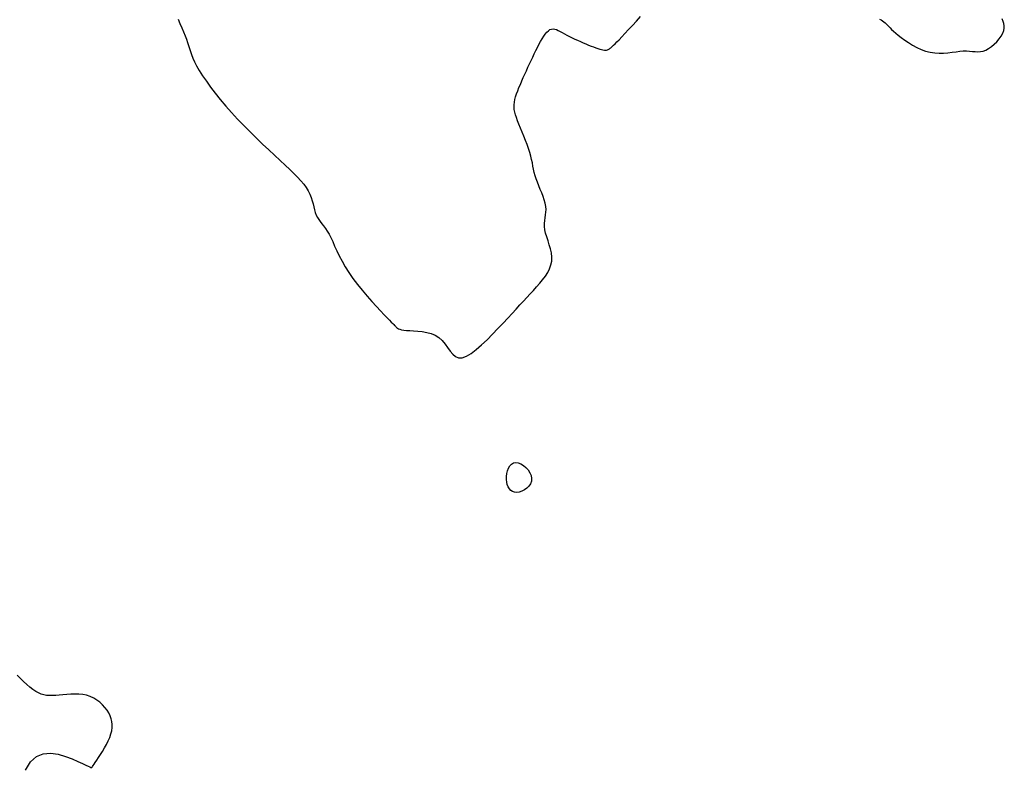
# Model space of a CAD drawing. Header units: millimetres. Extents: x 32690613 to 32693367, y 5343692 to 5344708.
# Tile 71 of 256: x 32692365 to 32692383, y 5343693 to 5343707. Entities that reach past the tile are written whole.
import ezdxf

# ---------------------------------------------------------------- set-up
doc = ezdxf.new("R2010")
doc.units = ezdxf.units.MM
doc.header["$LTSCALE"] = 20
doc.layers.add('02-DGM_HL_494.00', color=122, linetype='Continuous')

msp = doc.modelspace()

# ---------------------------------------------------------------- linework, layer by layer
at = {"layer": '02-DGM_HL_494.00', "elevation": 494, "flags": 128}
for points in [[(32692367.598, 5343707.243), (32692367.632, 5343707.159), (32692367.666, 5343707.079), (32692367.699, 5343707.005), (32692367.729, 5343706.936), (32692367.754, 5343706.872), (32692367.775, 5343706.812), (32692367.793, 5343706.756), (32692367.809, 5343706.701), (32692367.826, 5343706.645), (32692367.845, 5343706.587), (32692367.87, 5343706.524), (32692367.901, 5343706.455), (32692367.941, 5343706.378), (32692367.991, 5343706.292), (32692368.051, 5343706.197), (32692368.121, 5343706.094), (32692368.199, 5343705.986), (32692368.286, 5343705.872), (32692368.379, 5343705.755), (32692368.48, 5343705.635), (32692368.586, 5343705.514), (32692368.697, 5343705.394), (32692368.812, 5343705.274), (32692368.929, 5343705.157), (32692369.046, 5343705.042), (32692369.161, 5343704.932), (32692369.273, 5343704.826), (32692369.381, 5343704.725), (32692369.482, 5343704.632), (32692369.575, 5343704.545), (32692369.661, 5343704.465), (32692369.738, 5343704.391), (32692369.807, 5343704.321), (32692369.868, 5343704.255), (32692369.922, 5343704.192), (32692369.967, 5343704.13), (32692370.005, 5343704.068), (32692370.035, 5343704.007), (32692370.058, 5343703.946), (32692370.077, 5343703.886), (32692370.093, 5343703.827), (32692370.106, 5343703.771), (32692370.12, 5343703.717), (32692370.134, 5343703.667), (32692370.152, 5343703.62), (32692370.173, 5343703.578), (32692370.198, 5343703.538), (32692370.225, 5343703.5), (32692370.255, 5343703.461), (32692370.287, 5343703.42), (32692370.32, 5343703.375), (32692370.354, 5343703.325), (32692370.388, 5343703.268), (32692370.422, 5343703.203), (32692370.456, 5343703.129), (32692370.492, 5343703.048), (32692370.532, 5343702.961), (32692370.577, 5343702.868), (32692370.628, 5343702.769), (32692370.686, 5343702.666), (32692370.753, 5343702.559), (32692370.829, 5343702.45), (32692370.913, 5343702.339), (32692371.001, 5343702.23), (32692371.09, 5343702.124), (32692371.178, 5343702.024), (32692371.262, 5343701.931), (32692371.339, 5343701.848), (32692371.406, 5343701.778), (32692371.461, 5343701.72), (32692371.505, 5343701.675), (32692371.539, 5343701.641), (32692371.566, 5343701.615), (32692371.585, 5343701.596), (32692371.6, 5343701.581), (32692371.612, 5343701.57), (32692371.622, 5343701.56), (32692371.631, 5343701.55), (32692371.642, 5343701.539), (32692371.655, 5343701.529), (32692371.673, 5343701.518), (32692371.697, 5343701.509), (32692371.728, 5343701.5), (32692371.768, 5343701.493), (32692371.818, 5343701.488), (32692371.88, 5343701.484), (32692371.951, 5343701.481), (32692372.029, 5343701.476), (32692372.11, 5343701.467), (32692372.192, 5343701.452), (32692372.273, 5343701.43), (32692372.349, 5343701.398), (32692372.418, 5343701.355), (32692372.478, 5343701.3), (32692372.531, 5343701.236), (32692372.579, 5343701.17), (32692372.626, 5343701.106), (32692372.673, 5343701.05), (32692372.725, 5343701.007), (32692372.782, 5343700.983), (32692372.849, 5343700.983), (32692372.927, 5343701.01), (32692373.015, 5343701.061), (32692373.109, 5343701.133), (32692373.208, 5343701.219), (32692373.31, 5343701.316), (32692373.411, 5343701.419), (32692373.509, 5343701.523), (32692373.603, 5343701.624), (32692373.689, 5343701.717), (32692373.769, 5343701.804), (32692373.843, 5343701.884), (32692373.913, 5343701.959), (32692373.979, 5343702.03), (32692374.042, 5343702.098), (32692374.103, 5343702.164), (32692374.163, 5343702.229), (32692374.223, 5343702.294), (32692374.281, 5343702.36), (32692374.335, 5343702.425), (32692374.385, 5343702.492), (32692374.429, 5343702.559), (32692374.464, 5343702.628), (32692374.489, 5343702.699), (32692374.503, 5343702.771), (32692374.505, 5343702.845), (32692374.496, 5343702.92), (32692374.479, 5343702.996), (32692374.457, 5343703.071), (32692374.434, 5343703.145), (32692374.41, 5343703.217), (32692374.39, 5343703.285), (32692374.376, 5343703.35), (32692374.37, 5343703.41), (32692374.37, 5343703.466), (32692374.375, 5343703.519), (32692374.382, 5343703.571), (32692374.39, 5343703.622), (32692374.396, 5343703.673), (32692374.398, 5343703.726), (32692374.394, 5343703.781), (32692374.383, 5343703.84), (32692374.365, 5343703.902), (32692374.343, 5343703.965), (32692374.317, 5343704.03), (32692374.29, 5343704.096), (32692374.263, 5343704.161), (32692374.237, 5343704.226), (32692374.214, 5343704.289), (32692374.196, 5343704.349), (32692374.181, 5343704.408), (32692374.168, 5343704.467), (32692374.156, 5343704.525), (32692374.145, 5343704.585), (32692374.132, 5343704.646), (32692374.116, 5343704.711), (32692374.097, 5343704.778), (32692374.073, 5343704.85), (32692374.046, 5343704.925), (32692374.016, 5343705.002), (32692373.985, 5343705.079), (32692373.954, 5343705.155), (32692373.923, 5343705.229), (32692373.895, 5343705.298), (32692373.87, 5343705.363), (32692373.849, 5343705.422), (32692373.832, 5343705.475), (32692373.819, 5343705.524), (32692373.811, 5343705.571), (32692373.808, 5343705.616), (32692373.808, 5343705.661), (32692373.813, 5343705.706), (32692373.823, 5343705.754), (32692373.836, 5343705.806), (32692373.853, 5343705.86), (32692373.874, 5343705.917), (32692373.897, 5343705.976), (32692373.923, 5343706.037), (32692373.95, 5343706.1), (32692373.978, 5343706.163), (32692374.007, 5343706.226), (32692374.035, 5343706.29), (32692374.064, 5343706.353), (32692374.093, 5343706.416), (32692374.122, 5343706.479), (32692374.151, 5343706.541), (32692374.18, 5343706.601), (32692374.209, 5343706.661), (32692374.238, 5343706.719), (32692374.267, 5343706.776), (32692374.296, 5343706.83), (32692374.325, 5343706.88), (32692374.354, 5343706.926), (32692374.383, 5343706.967), (32692374.412, 5343707.002), (32692374.441, 5343707.029), (32692374.47, 5343707.049), (32692374.499, 5343707.059), (32692374.529, 5343707.062), (32692374.559, 5343707.058), (32692374.59, 5343707.048), (32692374.623, 5343707.033), (32692374.659, 5343707.014), (32692374.696, 5343706.993), (32692374.737, 5343706.97), (32692374.782, 5343706.947), (32692374.829, 5343706.923), (32692374.878, 5343706.899), (32692374.929, 5343706.875), (32692374.98, 5343706.851), (32692375.032, 5343706.828), (32692375.084, 5343706.805), (32692375.134, 5343706.784), (32692375.182, 5343706.764), (32692375.229, 5343706.745), (32692375.273, 5343706.728), (32692375.315, 5343706.712), (32692375.353, 5343706.699), (32692375.389, 5343706.687), (32692375.421, 5343706.679), (32692375.45, 5343706.673), (32692375.475, 5343706.669), (32692375.496, 5343706.669), (32692375.515, 5343706.67), (32692375.531, 5343706.674), (32692375.546, 5343706.68), (32692375.559, 5343706.687), (32692375.571, 5343706.695), (32692375.583, 5343706.704), (32692375.596, 5343706.714), (32692375.61, 5343706.726), (32692375.626, 5343706.741), (32692375.647, 5343706.761), (32692375.673, 5343706.787), (32692375.706, 5343706.82), (32692375.747, 5343706.863), (32692375.796, 5343706.915), (32692375.856, 5343706.978), (32692375.923, 5343707.05), (32692375.995, 5343707.127), (32692376.07, 5343707.208), (32692376.144, 5343707.289)], [(32692380.561, 5343707.245), (32692380.591, 5343707.23), (32692380.617, 5343707.213), (32692380.641, 5343707.195), (32692380.664, 5343707.176), (32692380.685, 5343707.155), (32692380.706, 5343707.133), (32692380.729, 5343707.109), (32692380.755, 5343707.083), (32692380.784, 5343707.054), (32692380.818, 5343707.022), (32692380.858, 5343706.986), (32692380.906, 5343706.946), (32692380.962, 5343706.903), (32692381.025, 5343706.856), (32692381.094, 5343706.81), (32692381.169, 5343706.764), (32692381.248, 5343706.721), (32692381.329, 5343706.684), (32692381.412, 5343706.653), (32692381.497, 5343706.63), (32692381.58, 5343706.617), (32692381.663, 5343706.613), (32692381.744, 5343706.615), (32692381.824, 5343706.622), (32692381.9, 5343706.631), (32692381.973, 5343706.641), (32692382.042, 5343706.649), (32692382.107, 5343706.654), (32692382.167, 5343706.654), (32692382.223, 5343706.651), (32692382.276, 5343706.646), (32692382.327, 5343706.642), (32692382.376, 5343706.64), (32692382.424, 5343706.643), (32692382.473, 5343706.652), (32692382.524, 5343706.67), (32692382.576, 5343706.698), (32692382.628, 5343706.735), (32692382.679, 5343706.778), (32692382.728, 5343706.826), (32692382.771, 5343706.877), (32692382.809, 5343706.93), (32692382.838, 5343706.981), (32692382.857, 5343707.031), (32692382.865, 5343707.076), (32692382.864, 5343707.119), (32692382.856, 5343707.161), (32692382.843, 5343707.202), (32692382.827, 5343707.246)], [(32692364.78, 5343693.356), (32692364.869, 5343693.514), (32692364.98, 5343693.612), (32692365.107, 5343693.662), (32692365.243, 5343693.672), (32692365.382, 5343693.652), (32692365.516, 5343693.614), (32692365.64, 5343693.566), (32692365.746, 5343693.519), (32692365.83, 5343693.481), (32692365.893, 5343693.453), (32692365.938, 5343693.432), (32692365.969, 5343693.419), (32692365.987, 5343693.41), (32692365.997, 5343693.406), (32692366.001, 5343693.404), (32692366.001, 5343693.404), (32692366.001, 5343693.404), (32692366.002, 5343693.406), (32692366.005, 5343693.41), (32692366.01, 5343693.417), (32692366.018, 5343693.428), (32692366.03, 5343693.446), (32692366.047, 5343693.47), (32692366.069, 5343693.503), (32692366.097, 5343693.544), (32692366.13, 5343693.592), (32692366.166, 5343693.647), (32692366.204, 5343693.707), (32692366.241, 5343693.77), (32692366.277, 5343693.835), (32692366.309, 5343693.901), (32692366.337, 5343693.965), (32692366.358, 5343694.028), (32692366.372, 5343694.088), (32692366.38, 5343694.146), (32692366.381, 5343694.202), (32692366.375, 5343694.257), (32692366.363, 5343694.311), (32692366.344, 5343694.365), (32692366.319, 5343694.417), (32692366.287, 5343694.469), (32692366.248, 5343694.52), (32692366.204, 5343694.569), (32692366.154, 5343694.614), (32692366.1, 5343694.655), (32692366.04, 5343694.691), (32692365.977, 5343694.721), (32692365.909, 5343694.743), (32692365.838, 5343694.757), (32692365.765, 5343694.764), (32692365.691, 5343694.766), (32692365.616, 5343694.763), (32692365.543, 5343694.758), (32692365.471, 5343694.751), (32692365.402, 5343694.745), (32692365.337, 5343694.739), (32692365.277, 5343694.737), (32692365.222, 5343694.737), (32692365.169, 5343694.742), (32692365.118, 5343694.752), (32692365.068, 5343694.767), (32692365.019, 5343694.788), (32692364.968, 5343694.816), (32692364.916, 5343694.852), (32692364.861, 5343694.895), (32692364.804, 5343694.945), (32692364.745, 5343694.999), (32692364.686, 5343695.056), (32692364.627, 5343695.115)]]:
    msp.add_lwpolyline(points, dxfattribs=at)
msp.add_lwpolyline([(32692373.858, 5343698.492), (32692373.817, 5343698.496), (32692373.78, 5343698.509), (32692373.748, 5343698.531), (32692373.72, 5343698.56), (32692373.698, 5343698.596), (32692373.682, 5343698.638), (32692373.671, 5343698.685), (32692373.666, 5343698.735), (32692373.667, 5343698.788), (32692373.674, 5343698.842), (32692373.687, 5343698.894), (32692373.705, 5343698.942), (32692373.73, 5343698.983), (32692373.76, 5343699.016), (32692373.796, 5343699.039), (32692373.837, 5343699.048), (32692373.883, 5343699.042), (32692373.931, 5343699.023), (32692373.98, 5343698.993), (32692374.026, 5343698.954), (32692374.067, 5343698.909), (32692374.1, 5343698.858), (32692374.122, 5343698.806), (32692374.132, 5343698.753), (32692374.126, 5343698.702), (32692374.108, 5343698.655), (32692374.078, 5343698.611), (32692374.041, 5343698.573), (32692373.998, 5343698.54), (32692373.951, 5343698.516), (32692373.904, 5343698.499)], close=True, dxfattribs=at)

doc.saveas('drawing.dxf')
